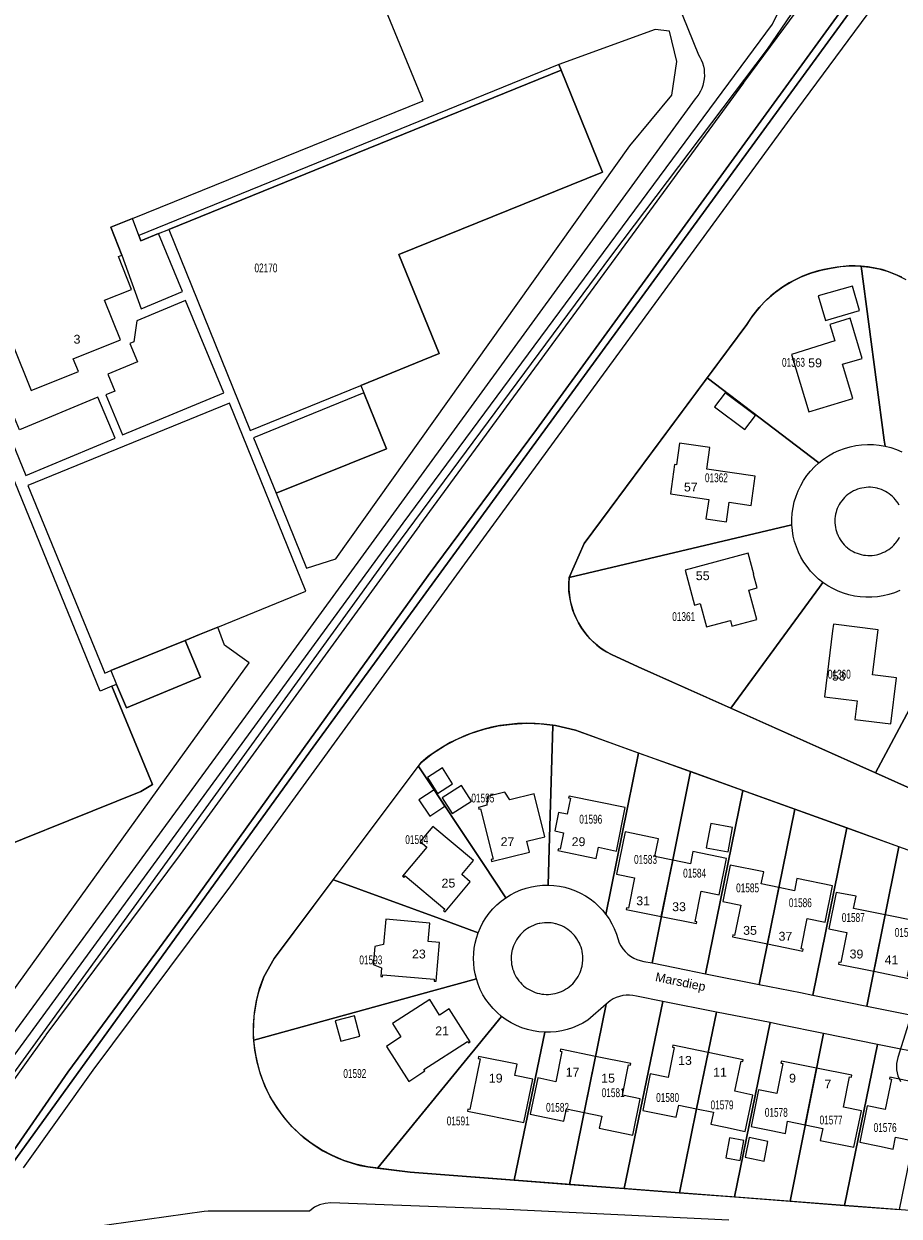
# Model space of a CAD drawing. Header units: metres. Extents: x 172328 to 173045, y 561852 to 562403.
# Tile 16 of 18: x 172820 to 172968, y 562074 to 562275. Entities that reach past the tile are written whole.
import ezdxf
from ezdxf.enums import TextEntityAlignment as Align

# ---------------------------------------------------------------- set-up
doc = ezdxf.new("R2010")
doc.units = ezdxf.units.M
doc.header["$MEASUREMENT"] = 0
for name, color, linetype, lineweight in [('BGT_BTD_bos', 7, 'Continuous', 0), ('BGT_BTD_groenvoorziening', 7, 'Continuous', 0), ('BGT_FTG_functioneelgebied', 7, 'Continuous', 0), ('BGT_NAR_huisnummers', 7, 'Continuous', 0), ('BGT_ORL_straatnamen', 7, 'Continuous', 0), ('BGT_OTD_halfverhard', 7, 'Continuous', 0), ('BGT_OTD_openverharding', 7, 'Continuous', 0), ('BGT_OWT_oever_slootkant', 7, 'Continuous', 0), ('BGT_PND_pand', 7, 'Continuous', 0), ('BGT_WTD_waterloop', 7, 'Continuous', 0), ('Lki_G01_perceelgrens', 7, 'Continuous', 0), ('Lki_Z01_perceelnummer', 7, 'Continuous', 0)]:
    doc.layers.add(name, color=color, linetype=linetype, lineweight=lineweight)
doc.styles.add('Style-arial', font='arial.shx')

msp = doc.modelspace()

# ---------------------------------------------------------------- linework, layer by layer
at = {"layer": 'BGT_BTD_bos', "color": 7, "linetype": 'Continuous', "lineweight": 0, "flags": 128}
msp.add_lwpolyline([(172877.06, 562214.19), (172877.59, 562212.92), (172881.41, 562203.46), (172862.73, 562195.95), (172867.9, 562183.26), (172872.85, 562184.83), (172922.58, 562254.71), (172929.64, 562263.27), (172930.5, 562268.97), (172929.25, 562274.1), (172926.85, 562274.39), (172910.54, 562268.49), (172910.93, 562267.53), (172917.93, 562250.29), (172883.49, 562236.31), (172890.3, 562219.57), (172877.06, 562214.19)], close=True, dxfattribs=at)
at = {"layer": 'BGT_BTD_groenvoorziening', "color": 7, "linetype": 'Continuous', "lineweight": 0, "flags": 128}
for points in [[(172816.28, 562081.75), (172827.54, 562098.03), (172840.98, 562116.27), (172848.33, 562126.25), (172868.39, 562154.15), (172888.45, 562182.05), (172906.76, 562206.72), (172965.35, 562287.33)], [(172949.8, 562276.95), (172945.8, 562271.09), (172919.48, 562236.24), (172881.27, 562184.74), (172815.47, 562093.93)], [(172968.11, 562193.91), (172967.87, 562194.31), (172967.71, 562194.54), (172967.43, 562194.9), (172967.24, 562195.12), (172966.98, 562195.38), (172966.7, 562195.63), (172966.4, 562195.86), (172966.09, 562196.07), (172965.77, 562196.25), (172965.44, 562196.42), (172965.09, 562196.57), (172964.74, 562196.69), (172964.51, 562196.75), (172964.38, 562196.79), (172964.02, 562196.87), (172963.65, 562196.92), (172963.27, 562196.95), (172962.9, 562196.95), (172962.53, 562196.94), (172962.16, 562196.89), (172961.79, 562196.83), (172961.43, 562196.74), (172961.07, 562196.63), (172960.72, 562196.49), (172960.39, 562196.33), (172960.06, 562196.15), (172959.74, 562195.96), (172959.6, 562195.85), (172959.44, 562195.74), (172959.15, 562195.5), (172958.88, 562195.24), (172958.63, 562194.97), (172958.39, 562194.68), (172958.15, 562194.33), (172957.98, 562194.06), (172957.8, 562193.73), (172957.64, 562193.39), (172957.51, 562193.04), (172957.43, 562192.77), (172957.34, 562192.4), (172957.27, 562192.04), (172957.23, 562191.67), (172957.22, 562191.21), (172957.23, 562190.92), (172957.23, 562190.92), (172957.26, 562190.55), (172957.31, 562190.18), (172957.39, 562189.81), (172957.49, 562189.45), (172957.62, 562189.1), (172957.67, 562189), (172957.77, 562188.76), (172957.94, 562188.43), (172958.13, 562188.1), (172958.34, 562187.8), (172958.57, 562187.5), (172958.82, 562187.22), (172959.1, 562186.95), (172959.23, 562186.84), (172959.36, 562186.72), (172959.66, 562186.49), (172959.97, 562186.28), (172960.34, 562186.08), (172960.63, 562185.93), (172960.98, 562185.79), (172961.33, 562185.67), (172961.69, 562185.57), (172962.06, 562185.5), (172962.43, 562185.45), (172962.8, 562185.42), (172963.17, 562185.42), (172963.36, 562185.43), (172963.55, 562185.44), (172963.91, 562185.48), (172964.28, 562185.55), (172964.49, 562185.61), (172964.64, 562185.64), (172965, 562185.76), (172965.35, 562185.9), (172965.68, 562186.06), (172966.01, 562186.24), (172966.33, 562186.44), (172966.63, 562186.66), (172966.91, 562186.9), (172967.18, 562187.16), (172967.43, 562187.44), (172967.54, 562187.57), (172967.71, 562187.78), (172967.88, 562188.03), (172968.08, 562188.35), (172968.17, 562188.52)]]:
    msp.add_lwpolyline(points, dxfattribs=at)
for points in [[(172839.54, 562239.55), (172839.87, 562238.66), (172842.86, 562239.88), (172844.6, 562240.58), (172876.48, 562253.53), (172910.93, 562267.53), (172910.54, 562268.49), (172839.54, 562239.55)], [(172842.86, 562239.88), (172839.87, 562238.66), (172839.54, 562239.55), (172838.47, 562242.45), (172834.8, 562240.96), (172836.68, 562236.22), (172839.91, 562227.17), (172846.92, 562230.07), (172842.86, 562239.88)], [(172839.29, 562218.2), (172834.27, 562216.11), (172835.47, 562213.2), (172833.96, 562212.57), (172836.76, 562205.82), (172853.91, 562212.94), (172847.43, 562228.55), (172839.19, 562225.12), (172838.7, 562221.56), (172838.01, 562221.28), (172839.29, 562218.2)], [(172770.81, 562219.39), (172765.01, 562216.99), (172763.58, 562216.4), (172762.43, 562210.08), (172804.82, 562104.2), (172806.02, 562099.98), (172807.49, 562099.4), (172809.64, 562099.85), (172846.24, 562150.68), (172858.17, 562167.25), (172854.03, 562170.24), (172852.87, 562173.3), (172849.81, 562172.05), (172847.37, 562171.06), (172849.96, 562164.85), (172837.42, 562159.62), (172835.77, 562163.62), (172834.97, 562163.33), (172841.84, 562146.65), (172839.89, 562145.51), (172807.64, 562132.51), (172808.08, 562131.43), (172807, 562130.99), (172770.81, 562219.39)], [(172814.72, 562212.78), (172820.4, 562198.94), (172835.5, 562205.24), (172832.6, 562212.19), (172819.34, 562206.66), (172816.51, 562213.45), (172814.72, 562212.78)], [(172902.49, 562117.18), (172902.49, 562116.99), (172902.52, 562116.61), (172902.57, 562116.23), (172902.64, 562115.86), (172902.74, 562115.49), (172902.86, 562115.13), (172903, 562114.77), (172903.17, 562114.43), (172903.36, 562114.1), (172903.56, 562113.78), (172903.79, 562113.47), (172904.04, 562113.18), (172904.3, 562112.9), (172904.58, 562112.64), (172904.87, 562112.4), (172905.19, 562112.18), (172905.51, 562111.98), (172905.85, 562111.8), (172906.19, 562111.64), (172906.55, 562111.5), (172906.91, 562111.39), (172907.28, 562111.3), (172907.66, 562111.23), (172908.04, 562111.18), (172908.42, 562111.16), (172908.8, 562111.17), (172909.18, 562111.19), (172909.56, 562111.24), (172909.93, 562111.32), (172910.3, 562111.42), (172910.66, 562111.54), (172911.02, 562111.68), (172911.36, 562111.85), (172911.69, 562112.04), (172912.01, 562112.24), (172912.32, 562112.47), (172912.61, 562112.72), (172912.89, 562112.98), (172913.15, 562113.26), (172913.39, 562113.56), (172913.61, 562113.87), (172913.81, 562114.19), (172913.99, 562114.53), (172914.15, 562114.88), (172914.28, 562115.23), (172914.4, 562115.6), (172914.49, 562115.97), (172914.51, 562116.08), (172914.56, 562116.34), (172914.58, 562116.52), (172914.61, 562116.9), (172914.62, 562117.29), (172914.61, 562117.67), (172914.56, 562118.05), (172914.5, 562118.43), (172914.47, 562118.55), (172914.42, 562118.79), (172914.3, 562119.16), (172914.17, 562119.52), (172914.02, 562119.86), (172913.84, 562120.2), (172913.61, 562120.58), (172913.38, 562120.9), (172913.19, 562121.14), (172912.93, 562121.42), (172912.66, 562121.69), (172912.37, 562121.94), (172912.06, 562122.17), (172911.75, 562122.38), (172911.42, 562122.57), (172911.08, 562122.74), (172910.72, 562122.89), (172910.36, 562123.02), (172910.12, 562123.08), (172909.99, 562123.12), (172909.62, 562123.2), (172909.24, 562123.25), (172908.86, 562123.28), (172908.48, 562123.29), (172908.1, 562123.28), (172907.72, 562123.24), (172907.34, 562123.17), (172907.2, 562123.14), (172906.97, 562123.08), (172906.61, 562122.97), (172906.25, 562122.84), (172905.9, 562122.68), (172905.56, 562122.51), (172905.24, 562122.31), (172904.93, 562122.09), (172904.63, 562121.85), (172904.34, 562121.6), (172904.27, 562121.52), (172904.08, 562121.32), (172903.83, 562121.03), (172903.6, 562120.73), (172903.39, 562120.41), (172903.2, 562120.08), (172903.03, 562119.74), (172902.88, 562119.39), (172902.76, 562119.03), (172902.65, 562118.66), (172902.62, 562118.51), (172902.54, 562118.05), (172902.51, 562117.75), (172902.49, 562117.37), (172902.49, 562117.18)]]:
    msp.add_lwpolyline(points, close=True, dxfattribs=at)
at = {"layer": 'BGT_FTG_functioneelgebied', "color": 7, "linetype": 'Continuous', "lineweight": 0, "flags": 128}
for points in [[(172956.25, 562285.08), (172941.78, 562265.41), (172941.77, 562265.4), (172887.01, 562190.52), (172887, 562190.51), (172846.53, 562134.84), (172823.78, 562104.3), (172823.72, 562104.22), (172812.21, 562088.13)], [(172820, 562081.84), (172831.83, 562098.36), (172854.57, 562128.88), (172854.61, 562128.93), (172895.08, 562184.62), (172949.84, 562259.49), (172964.92, 562279.99)], [(172970.31, 562108.23), (172967.86, 562100.52), (172967.65, 562099.49), (172967.66, 562098.43), (172967.89, 562097.4), (172968.33, 562096.45)], [(172939.3, 562072.98), (172900.57, 562074.83), (172900.52, 562074.83), (172872.01, 562075.88), (172871.04, 562075.82), (172870.1, 562075.57), (172869.22, 562075.15), (172868.45, 562074.57), (172868.39, 562074.5), (172851.25, 562074.47), (172850.57, 562074.43), (172828.07, 562071.28)]]:
    msp.add_lwpolyline(points, dxfattribs=at)
at = {"layer": 'BGT_OTD_halfverhard', "color": 7, "linetype": 'Continuous', "lineweight": 0, "flags": 128}
for points in [[(172844.6, 562240.58), (172858.38, 562206.59), (172877.06, 562214.19), (172890.3, 562219.57), (172883.49, 562236.31), (172917.93, 562250.29), (172910.93, 562267.53), (172876.48, 562253.53), (172844.6, 562240.58)], [(172773.2, 562217.24), (172807.34, 562133.26), (172807.64, 562132.51), (172839.89, 562145.51), (172841.84, 562146.65), (172834.97, 562163.33), (172832.97, 562162.44), (172805.3, 562230.27), (172773.2, 562217.24)], [(172862.73, 562195.95), (172881.41, 562203.46), (172877.59, 562212.92), (172858.93, 562205.3), (172862.73, 562195.95)], [(172852.87, 562173.3), (172867.77, 562179.37), (172854.84, 562211.17), (172820.74, 562197.27), (172833.8, 562165.52), (172834.82, 562165.94), (172847.37, 562171.06), (172849.81, 562172.05), (172852.87, 562173.3)]]:
    msp.add_lwpolyline(points, close=True, dxfattribs=at)
at = {"layer": 'BGT_OTD_openverharding', "color": 7, "linetype": 'Continuous', "lineweight": 0, "flags": 128}
msp.add_lwpolyline([(172835.77, 562163.62), (172837.42, 562159.62), (172849.96, 562164.85), (172847.37, 562171.06), (172834.82, 562165.94), (172835.77, 562163.62)], close=True, dxfattribs=at)
at = {"layer": 'BGT_OWT_oever_slootkant', "color": 7, "linetype": 'Continuous', "lineweight": 0, "flags": 128}
for points in [[(172965.35, 562287.33), (172906.76, 562206.72), (172888.45, 562182.05), (172868.39, 562154.15), (172848.33, 562126.25), (172840.98, 562116.27), (172827.54, 562098.03), (172816.28, 562081.75)], [(172816.79, 562080.71), (172869.01, 562153), (172966.88, 562287.13)]]:
    msp.add_lwpolyline(points, dxfattribs=at)
at = {"layer": 'BGT_PND_pand', "color": 12, "linetype": 'Continuous', "lineweight": 0, "flags": 128}
msp.add_lwpolyline([(172818.21, 562221.07), (172821.33, 562213.34), (172829.3, 562216.55), (172828.44, 562218.68), (172836.42, 562221.9), (172833.73, 562228.59), (172838.29, 562230.4), (172836.08, 562235.98), (172836.68, 562236.22), (172834.8, 562240.96), (172838.47, 562242.45), (172887.62, 562262.32), (172872.5, 562299.09), (172810.09, 562273.69)], dxfattribs=at)
for points in [[(172955.62, 562225.19), (172961.38, 562226.85), (172960.19, 562230.98), (172954.42, 562229.32), (172955.62, 562225.19)], [(172957.24, 562221.71), (172949.87, 562219.44), (172952.81, 562209.7), (172960.26, 562211.95), (172958.52, 562217.77), (172961.86, 562218.76), (172959.83, 562225.56), (172956.37, 562224.51), (172957.24, 562221.71)], [(172942.02, 562206.74), (172943.8, 562209.12), (172938.66, 562212.96), (172936.88, 562210.57), (172942.02, 562206.74)], [(172943.77, 562198.86), (172935.58, 562200.04), (172936.1, 562203.71), (172930.94, 562204.44), (172930.47, 562200.77), (172930.13, 562200.81), (172929.41, 562195.84), (172935.89, 562194.91), (172935.42, 562191.61), (172938.89, 562191.12), (172939.35, 562194.42), (172943.09, 562193.9), (172943.77, 562198.86)], [(172944.11, 562179.92), (172943.49, 562182.22), (172943.53, 562182.23), (172942.56, 562185.8), (172931.93, 562182.92), (172933.52, 562177.04), (172934.47, 562177.29), (172935.51, 562173.35), (172939.57, 562174.42), (172939.81, 562173.48), (172944.04, 562174.58), (172942.7, 562179.54), (172944.11, 562179.92)], [(172960.59, 562157.68), (172966.7, 562156.92), (172967.66, 562164.73), (172963.6, 562165.22), (172964.54, 562172.83), (172956.97, 562173.78), (172956.83, 562172.65), (172955.46, 562161.53), (172960.98, 562160.85), (172960.59, 562157.68)], [(172890.02, 562145.17), (172892.58, 562146.77), (172890.9, 562149.47), (172888.33, 562147.86), (172890.02, 562145.17)], [(172888.71, 562141.33), (172891.3, 562143.03), (172889.48, 562145.79), (172886.9, 562144.1), (172888.71, 562141.33)], [(172892.49, 562141.77), (172895.78, 562143.87), (172894.09, 562146.52), (172890.81, 562144.42), (172892.49, 562141.77)], [(172899.19, 562133.67), (172905.61, 562135.24), (172905.15, 562137.09), (172908.17, 562137.83), (172906.38, 562145.11), (172902.25, 562144.1), (172901.42, 562145.37), (172898.51, 562144.66), (172898.36, 562143.16), (172896.95, 562142.81), (172897.02, 562142.5), (172897.33, 562142.58), (172899.43, 562134.06), (172899.12, 562133.98), (172899.19, 562133.67)], [(172921.77, 562142.77), (172912.27, 562144.72), (172912.2, 562144.41), (172912.52, 562144.34), (172911.97, 562141.66), (172910.52, 562141.96), (172909.88, 562138.81), (172911.34, 562138.52), (172910.78, 562135.76), (172910.47, 562135.82), (172910.4, 562135.51), (172916.88, 562134.18), (172917.27, 562136.05), (172920.28, 562135.42), (172921.77, 562142.77)], [(172894.12, 562131.43), (172896.11, 562133.8), (172889.22, 562139.58), (172887.1, 562137.06), (172888.25, 562136.09), (172884.12, 562131.18), (172884.36, 562130.97), (172884.57, 562131.22), (172891.27, 562125.59), (172891.07, 562125.34), (172891.31, 562125.14), (172895.57, 562130.21), (172894.12, 562131.43)], [(172939.16, 562135.26), (172939.93, 562139.38), (172936.25, 562140.06), (172935.48, 562135.94), (172939.16, 562135.26)], [(172927.88, 562124.33), (172929.8, 562133.87), (172926.81, 562134.47), (172927.43, 562137.51), (172921.75, 562138.66), (172920.29, 562131.5), (172923.34, 562130.89), (172922.31, 562125.78), (172922, 562125.84), (172921.94, 562125.53), (172927.88, 562124.33)], [(172927.88, 562124.33), (172933.83, 562123.14), (172933.9, 562123.46), (172933.59, 562123.52), (172934.63, 562128.62), (172937.67, 562128.01), (172938.91, 562134.17), (172933.23, 562135.32), (172932.82, 562133.26), (172929.8, 562133.87), (172927.88, 562124.33)], [(172945.84, 562119.7), (172947.77, 562129.24), (172944.78, 562129.85), (172945.19, 562131.9), (172939.51, 562133.05), (172938.26, 562126.89), (172941.3, 562126.27), (172940.26, 562121.16), (172939.95, 562121.22), (172939.89, 562120.91), (172945.84, 562119.7)], [(172950.8, 562130.77), (172950.39, 562128.71), (172947.77, 562129.24), (172945.84, 562119.7), (172951.79, 562118.5), (172951.85, 562118.81), (172951.54, 562118.88), (172952.57, 562123.98), (172955.61, 562123.37), (172956.85, 562129.54), (172950.8, 562130.77)], [(172963.8, 562115.08), (172965.73, 562124.63), (172960.4, 562125.71), (172960.81, 562127.76), (172957.46, 562128.42), (172956.22, 562122.27), (172959.25, 562121.65), (172958.22, 562116.54), (172957.91, 562116.6), (172957.84, 562116.29), (172963.8, 562115.08)], [(172963.8, 562115.08), (172969.75, 562113.88), (172969.82, 562114.19), (172969.5, 562114.26), (172970.54, 562119.37), (172973.58, 562118.76), (172974.83, 562124.92), (172971.48, 562125.6), (172971.06, 562123.55), (172965.73, 562124.63), (172963.8, 562115.08)], [(172880.55, 562115.68), (172880.43, 562114.18), (172880.74, 562114.15), (172880.77, 562114.47), (172889.48, 562113.73), (172889.46, 562113.41), (172889.78, 562113.38), (172890.36, 562119.96), (172888.47, 562120.13), (172888.74, 562123.21), (172881.27, 562123.87), (172880.89, 562119.59), (172879.41, 562119.28), (172879.15, 562116.25), (172880.55, 562115.68)], [(172885.17, 562096.46), (172887.89, 562098.21), (172887.72, 562098.48), (172895.11, 562103.22), (172895.28, 562102.95), (172895.55, 562103.13), (172891.99, 562108.7), (172890.39, 562107.68), (172888.71, 562110.29), (172882.4, 562106.25), (172883.84, 562103.99), (172881.41, 562102.38), (172885.17, 562096.46)], [(172873.67, 562103.25), (172876.92, 562104.12), (172876, 562107.56), (172872.75, 562106.69), (172873.67, 562103.25)], [(172933.83, 562091.81), (172935.78, 562101.34), (172929.83, 562102.56), (172929.76, 562102.24), (172930.07, 562102.18), (172929.03, 562097.09), (172925.99, 562097.71), (172924.73, 562091.55), (172930.4, 562090.38), (172930.83, 562092.43), (172933.83, 562091.81)], [(172904.65, 562089.49), (172906.15, 562096.82), (172903.09, 562097.46), (172903.48, 562099.34), (172896.99, 562100.65), (172896.93, 562100.34), (172897.24, 562100.27), (172895.5, 562091.67), (172895.19, 562091.73), (172895.13, 562091.42), (172904.65, 562089.49)], [(172914.83, 562091.18), (172916.77, 562100.69), (172910.81, 562101.9), (172910.76, 562101.59), (172911.08, 562101.53), (172910.03, 562096.4), (172906.98, 562097.03), (172905.71, 562090.92), (172911.39, 562089.75), (172911.82, 562091.8), (172914.83, 562091.18)], [(172914.83, 562091.18), (172917.8, 562090.57), (172917.37, 562088.52), (172923.05, 562087.35), (172924.32, 562093.51), (172921.29, 562094.13), (172922.34, 562099.23), (172922.65, 562099.17), (172922.72, 562099.48), (172916.77, 562100.69), (172914.83, 562091.18)], [(172933.83, 562091.81), (172936.7, 562091.22), (172936.28, 562089.19), (172938.71, 562088.68), (172942.08, 562087.99), (172943.35, 562094.14), (172940.31, 562094.77), (172941.36, 562099.87), (172941.67, 562099.81), (172941.74, 562100.12), (172935.78, 562101.34), (172933.83, 562091.81)], [(172952.23, 562089.11), (172954.14, 562098.67), (172948.18, 562099.86), (172948.11, 562099.55), (172948.43, 562099.48), (172947.39, 562094.38), (172944.34, 562095), (172943.09, 562088.84), (172946.44, 562088.15), (172948.86, 562087.66), (172949.24, 562089.72), (172952.23, 562089.11)], [(172952.23, 562089.11), (172955.19, 562088.51), (172954.77, 562086.46), (172960.46, 562085.31), (172961.71, 562091.49), (172958.67, 562092.11), (172959.71, 562097.24), (172960.03, 562097.17), (172960.09, 562097.49), (172954.14, 562098.67), (172952.23, 562089.11)], [(172970.53, 562086.41), (172972.5, 562095.95), (172966.52, 562097.18), (172966.46, 562096.86), (172966.78, 562096.8), (172965.72, 562091.68), (172962.71, 562092.3), (172961.44, 562086.15), (172964.77, 562085.47), (172967.1, 562085.01), (172967.5, 562087.04), (172970.53, 562086.41)], [(172941.24, 562083.05), (172941.86, 562086.45), (172939.42, 562086.9), (172938.79, 562083.5), (172941.24, 562083.05)], [(172945.25, 562082.96), (172945.92, 562086.28), (172942.75, 562086.94), (172942.07, 562083.61), (172945.25, 562082.96)]]:
    msp.add_lwpolyline(points, close=True, dxfattribs=at)
at = {"layer": 'BGT_WTD_waterloop', "color": 7, "linetype": 'Continuous', "lineweight": 0, "flags": 128}
for points in [[(172913.38, 562321.52), (172934.15, 562270.13), (172934.39, 562269.74), (172934.64, 562269.25), (172934.84, 562268.74), (172934.99, 562268.21), (172935.1, 562267.67), (172935.15, 562267.12), (172935.16, 562266.57), (172935.12, 562266.03), (172935.03, 562265.48), (172934.89, 562264.95), (172934.71, 562264.44), (172934.48, 562263.94), (172934.21, 562263.46), (172933.89, 562263.01), (172933.62, 562262.68), (172864.8, 562168.13), (172812.03, 562096.04)], [(172966.88, 562287.13), (172869.01, 562153), (172816.79, 562080.71)], [(172813.65, 562094.32), (172884.22, 562190.89), (172946.68, 562275.3), (172950.5, 562283.25)], [(172986.89, 562138.44), (172964.08, 562148.64), (172923.99, 562166.58), (172919.47, 562168.64), (172918.48, 562169.19), (172917.55, 562169.82), (172916.67, 562170.53), (172915.85, 562171.31), (172915.11, 562172.16), (172914.44, 562173.07), (172913.86, 562174.03), (172913.35, 562175.05), (172912.94, 562176.1), (172912.62, 562177.18), (172912.39, 562178.29), (172912.26, 562179.41), (172912.23, 562180.54), (172912.3, 562181.67), (172914.82, 562187.45), (172942.34, 562224.51), (172943.33, 562225.99), (172944.43, 562227.37), (172945.66, 562228.65), (172946.99, 562229.82), (172948.42, 562230.86), (172949.94, 562231.78), (172951.54, 562232.55), (172953.19, 562233.19), (172954.89, 562233.67), (172956.63, 562234.01), (172958.24, 562234.28), (172959.86, 562234.41), (172961.48, 562234.39), (172963.1, 562234.22), (172964.69, 562233.9), (172966.25, 562233.45), (172967.77, 562232.85), (172969.22, 562232.12)], [(172970.62, 562074.58), (172885.43, 562081.09), (172878.25, 562081.97), (172876.2, 562082.43), (172874.2, 562083.07), (172872.26, 562083.89), (172870.41, 562084.88), (172868.65, 562086.02), (172867, 562087.32), (172865.48, 562088.77), (172864.09, 562090.34), (172862.84, 562092.03), (172861.75, 562093.83), (172860.83, 562095.71), (172860.08, 562097.68), (172859.51, 562099.7), (172859.12, 562101.76), (172858.91, 562103.85), (172858.89, 562105.95), (172859.06, 562108.04), (172859.42, 562110.11), (172859.96, 562112.14), (172860.68, 562114.12), (172862.43, 562117.25), (172887.25, 562150.41), (172889.17, 562151.9), (172891.22, 562153.22), (172893.37, 562154.36), (172895.61, 562155.3), (172897.93, 562156.04), (172900.3, 562156.58), (172902.71, 562156.91), (172905.14, 562157.03), (172907.57, 562156.94), (172909.98, 562156.63), (172913.39, 562155.84), (172991.95, 562127.58)]]:
    msp.add_lwpolyline(points, dxfattribs=at)
at = {"layer": 'Lki_G01_perceelgrens', "color": 226, "linetype": 'Continuous', "lineweight": 0, "flags": 128}
for points in [[(172935.63, 562215.47), (172954.53, 562201.1), (172955.31, 562201.72), (172956.14, 562202.27), (172957.01, 562202.76), (172957.91, 562203.18), (172958.84, 562203.54), (172959.79, 562203.82), (172960.77, 562204.02), (172961.75, 562204.15), (172962.75, 562204.21), (172963.74, 562204.19), (172964.73, 562204.09), (172965.71, 562203.92), (172965.58, 562204.91), (172961.68, 562234.37), (172960.66, 562234.41), (172959.65, 562234.4), (172958.64, 562234.33), (172957.63, 562234.2), (172956.63, 562234.01), (172955.39, 562233.79), (172954.16, 562233.49), (172952.95, 562233.11), (172951.77, 562232.65), (172950.62, 562232.13), (172949.5, 562231.53), (172948.42, 562230.86), (172947.39, 562230.13), (172946.41, 562229.33), (172945.48, 562228.48), (172944.6, 562227.56), (172943.79, 562226.59), (172943.03, 562225.58), (172942.34, 562224.51), (172935.63, 562215.47)], [(172949.95, 562190.58), (172949.94, 562191.57), (172950.01, 562192.56), (172950.15, 562193.54), (172950.37, 562194.51), (172950.66, 562195.45), (172951.02, 562196.37), (172951.45, 562197.26), (172951.94, 562198.12), (172952.5, 562198.94), (172953.12, 562199.71), (172953.8, 562200.43), (172954.53, 562201.1), (172935.63, 562215.47), (172914.82, 562187.45), (172912.3, 562181.67), (172949.95, 562190.58)], [(172955.22, 562180.85), (172954.47, 562181.44), (172953.77, 562182.09), (172953.12, 562182.78), (172952.52, 562183.53), (172951.98, 562184.31), (172951.5, 562185.13), (172951.08, 562185.98), (172950.72, 562186.87), (172950.42, 562187.77), (172950.2, 562188.7), (172950.04, 562189.64), (172949.95, 562190.58), (172912.3, 562181.67), (172912.23, 562180.68), (172912.25, 562179.69), (172912.33, 562178.71), (172912.49, 562177.73), (172912.73, 562176.77), (172913.04, 562175.83), (172913.41, 562174.92), (172913.86, 562174.03), (172914.36, 562173.19), (172914.94, 562172.38), (172915.57, 562171.62), (172916.25, 562170.91), (172916.99, 562170.25), (172917.78, 562169.65), (172918.61, 562169.11), (172919.47, 562168.64), (172923.99, 562166.58), (172939.62, 562159.58), (172954.63, 562180.04), (172955.22, 562180.85)], [(172964.08, 562148.64), (172975.42, 562143.57), (172991.08, 562173.74), (172980.53, 562179.42), (172980.06, 562178.54), (172964.08, 562148.64)], [(172887.25, 562150.41), (172886.79, 562149.79), (172886.86, 562149.67), (172897.73, 562133.31), (172901.58, 562127.52), (172902.39, 562128.02), (172903.23, 562128.46), (172904.11, 562128.84), (172905.01, 562129.14), (172905.93, 562129.38), (172906.87, 562129.55), (172907.81, 562129.64), (172908.76, 562129.66), (172908.93, 562135.81), (172909.51, 562156.6), (172909.51, 562156.71), (172908.03, 562156.9), (172906.55, 562157), (172905.05, 562157.03), (172903.57, 562156.98), (172902.08, 562156.85), (172900.6, 562156.64), (172899.14, 562156.35), (172897.7, 562155.98), (172896.27, 562155.54), (172894.88, 562155.02), (172893.51, 562154.42), (172892.18, 562153.76), (172890.88, 562153.02), (172889.63, 562152.22), (172888.42, 562151.35), (172887.25, 562150.41)], [(172909.98, 562156.63), (172909.51, 562156.71), (172909.51, 562156.6), (172908.93, 562135.81), (172908.76, 562129.66), (172909.71, 562129.61), (172910.64, 562129.49), (172911.57, 562129.3), (172912.47, 562129.04), (172913.36, 562128.7), (172914.22, 562128.31), (172915.04, 562127.85), (172915.83, 562127.33), (172916.57, 562126.75), (172917.27, 562126.11), (172917.92, 562125.43), (172918.52, 562124.7), (172924.05, 562152), (172913.39, 562155.84), (172909.98, 562156.63)], [(172932.8, 562148.85), (172924.05, 562152), (172918.52, 562124.7), (172919.05, 562123.93), (172919.52, 562123.13), (172919.93, 562122.3), (172920.28, 562121.35), (172920.78, 562119.9), (172921.06, 562119.36), (172921.39, 562118.87), (172921.78, 562118.41), (172922.21, 562118), (172922.69, 562117.63), (172923.21, 562117.32), (172923.75, 562117.07), (172924.32, 562116.88), (172924.91, 562116.76), (172926.31, 562116.48), (172932.8, 562148.85)], [(172886.79, 562149.79), (172872.41, 562130.58), (172872.47, 562130.55), (172890.35, 562123.99), (172896.91, 562121.57), (172897.28, 562122.46), (172897.72, 562123.32), (172898.22, 562124.13), (172898.79, 562124.91), (172899.41, 562125.64), (172900.08, 562126.32), (172900.81, 562126.95), (172901.58, 562127.52), (172897.73, 562133.31), (172886.86, 562149.67), (172886.79, 562149.79)], [(172941.64, 562145.66), (172932.8, 562148.85), (172926.31, 562116.48), (172932.07, 562115.33), (172935.38, 562114.67), (172941.64, 562145.66)], [(172950.45, 562142.49), (172941.64, 562145.66), (172935.38, 562114.67), (172944.45, 562112.86), (172950.45, 562142.49)], [(172959.24, 562139.32), (172950.45, 562142.49), (172944.45, 562112.86), (172951.39, 562111.47), (172953.53, 562111.04), (172959.24, 562139.32)], [(172953.53, 562111.04), (172962.61, 562109.2), (172968.06, 562136.14), (172959.24, 562139.32), (172953.53, 562111.04)], [(172976.86, 562132.97), (172968.06, 562136.14), (172962.61, 562109.2), (172971.68, 562107.37), (172976.86, 562132.97)], [(172896.62, 562120.7), (172896.91, 562121.57), (172890.35, 562123.99), (172872.47, 562130.55), (172872.41, 562130.58), (172862.43, 562117.25), (172860.68, 562114.12), (172860.19, 562112.84), (172859.78, 562111.53), (172859.44, 562110.21), (172859.18, 562108.87), (172859, 562107.51), (172858.9, 562106.15), (172858.88, 562104.78), (172858.94, 562103.41), (172859, 562103.43), (172889.64, 562111.89), (172896.6, 562113.81), (172896.39, 562114.66), (172896.24, 562115.52), (172896.15, 562116.39), (172896.12, 562117.26), (172896.16, 562118.13), (172896.25, 562119), (172896.41, 562119.86), (172896.62, 562120.7)], [(172858.94, 562103.41), (172859.07, 562102.07), (172859.29, 562100.74), (172859.57, 562099.42), (172859.94, 562098.12), (172860.38, 562096.84), (172860.89, 562095.59), (172861.47, 562094.37), (172862.12, 562093.18), (172862.84, 562092.04), (172863.62, 562090.94), (172864.46, 562089.88), (172865.37, 562088.88), (172866.33, 562087.93), (172867.34, 562087.04), (172868.4, 562086.2), (172869.51, 562085.43), (172870.67, 562084.72), (172871.86, 562084.09), (172873.08, 562083.52), (172874.34, 562083.02), (172875.62, 562082.59), (172876.92, 562082.24), (172878.25, 562081.97), (172879.9, 562081.77), (172879.96, 562081.85), (172895.55, 562100.94), (172896.33, 562101.9), (172900.85, 562107.44), (172900.11, 562108.08), (172899.43, 562108.76), (172898.8, 562109.51), (172898.23, 562110.29), (172897.72, 562111.12), (172897.27, 562111.99), (172896.9, 562112.89), (172896.6, 562113.81), (172889.64, 562111.89), (172859, 562103.43), (172858.94, 562103.41)], [(172912.36, 562079.03), (172921.6, 562078.33), (172928.11, 562109.97), (172923.66, 562110.85), (172923.09, 562110.98), (172922.52, 562111.04), (172921.94, 562111.04), (172921.36, 562110.97), (172920.8, 562110.84), (172920.25, 562110.65), (172919.73, 562110.4), (172919.24, 562110.1), (172918.56, 562109.51), (172912.36, 562079.03)], [(172903.02, 562079.75), (172912.36, 562079.03), (172918.56, 562109.51), (172915.44, 562106.81), (172914.62, 562106.32), (172913.76, 562105.88), (172912.88, 562105.52), (172911.97, 562105.22), (172911.04, 562105), (172910.09, 562104.85), (172909.14, 562104.77), (172908.18, 562104.76), (172903.02, 562079.75)], [(172921.6, 562078.33), (172930.93, 562077.62), (172933.83, 562091.81), (172937.19, 562108.18), (172928.11, 562109.97), (172921.6, 562078.33)], [(172879.9, 562081.77), (172885.43, 562081.09), (172903.02, 562079.75), (172908.18, 562104.76), (172907.19, 562104.84), (172906.21, 562104.98), (172905.24, 562105.21), (172904.3, 562105.52), (172903.38, 562105.89), (172902.5, 562106.34), (172901.65, 562106.86), (172900.85, 562107.44), (172896.33, 562101.9), (172895.55, 562100.94), (172879.96, 562081.85), (172879.9, 562081.77)], [(172937.19, 562108.18), (172933.83, 562091.81), (172930.93, 562077.62), (172940.23, 562076.91), (172946.27, 562106.39), (172937.19, 562108.18)], [(172946.27, 562106.39), (172940.23, 562076.91), (172949.66, 562076.18), (172955.31, 562104.56), (172948.02, 562106.04), (172946.27, 562106.39)], [(172955.31, 562104.56), (172949.66, 562076.18), (172958.85, 562075.48), (172964.43, 562102.71), (172955.31, 562104.56)], [(172958.85, 562075.48), (172968.14, 562074.77), (172973.51, 562100.87), (172964.43, 562102.71), (172958.85, 562075.48)]]:
    msp.add_lwpolyline(points, close=True, dxfattribs=at)
for points in [[(172968.54, 562232.48), (172967.46, 562232.98), (172966.35, 562233.41), (172965.2, 562233.77), (172964.04, 562234.05), (172962.86, 562234.25), (172961.68, 562234.37), (172961.68, 562234.37), (172965.58, 562204.91), (172965.71, 562203.92), (172966.69, 562203.66), (172967.64, 562203.33), (172968.56, 562202.93)], [(172968.19, 562179.48), (172967.29, 562179.12), (172966.36, 562178.82), (172965.41, 562178.6), (172964.44, 562178.44), (172963.47, 562178.36), (172962.49, 562178.36), (172961.52, 562178.42), (172960.55, 562178.56), (172959.6, 562178.77), (172958.67, 562179.05), (172957.76, 562179.4), (172956.88, 562179.82), (172956.03, 562180.3), (172955.22, 562180.85), (172954.63, 562180.04), (172939.62, 562159.58), (172964.08, 562148.64), (172980.06, 562178.54)]]:
    msp.add_lwpolyline(points, dxfattribs=at)

# ---------------------------------------------------------------- texts
at = {"layer": 'BGT_NAR_huisnummers', "color": 7, "linetype": 'Continuous', "lineweight": 0, "style": 'Style-arial'}
for s, rotation, p in [('3', 360, (172829.07, 562222)), ('59', 360, (172953.88, 562218)), ('57', 360, (172932.87, 562197)), ('55', 0, (172934.88, 562182)), ('53', 360, (172957.88, 562165)), ('27', 0, (172901.87, 562137)), ('29', 0, (172913.88, 562137)), ('25', 360, (172891.88, 562130)), ('31', 0, (172924.81, 562127)), ('33', 0, (172930.88, 562126)), ('35', 0, (172942.88, 562122)), ('23', 0, (172886.88, 562118)), ('39', 360, (172960.88, 562118)), ('41', 360, (172966.81, 562117)), ('21', 360, (172890.81, 562105)), ('13', 0, (172931.88, 562100)), ('17', 360, (172912.87, 562098)), ('11', 0, (172937.81, 562098)), ('19', 0, (172899.88, 562097)), ('15', 0, (172918.88, 562097)), ('9', 0, (172950.07, 562097)), ('7', 360, (172956.05, 562096))]:
    msp.add_text(s, height=1.5, rotation=rotation, dxfattribs=at).set_placement(p, align=Align.MIDDLE_CENTER)
msp.add_text('37', height=1.5, dxfattribs=at).set_placement((172948.87, 562121), align=Align.MIDDLE_CENTER)
at = {"layer": 'BGT_ORL_straatnamen', "color": 7, "linetype": 'Continuous', "lineweight": 0, "style": 'Style-arial'}
msp.add_text('Marsdiep', height=1.5, rotation=348.3, dxfattribs=at).set_placement((172926.76, 562113.45))
msp.add_text('Marsdiep', height=1.5, rotation=348.3, dxfattribs=at).set_placement((172926.76, 562113.45))
at = {"layer": 'Lki_Z01_perceelnummer', "color": 226, "linetype": 'Continuous', "lineweight": 0, "style": 'Style-arial', "width": 0.666667}
for s, rotation, p in [('02170', 0, (172861.02, 562234.06)), ('01363', 360, (172950.23, 562218.09)), ('01362', 0, (172937.2, 562198.57)), ('01361', 360, (172931.67, 562175.08)), ('01360', 360, (172957.98, 562165.34)), ('01595', 0, (172897.7, 562144.39)), ('01596', 0, (172915.95, 562140.81)), ('01594', 360, (172886.53, 562137.35)), ('01583', 0, (172925.21, 562134.01)), ('01584', 360, (172933.51, 562131.69)), ('01585', 360, (172942.47, 562129.18)), ('01586', 0, (172951.39, 562126.68)), ('01587', 360, (172960.34, 562124.16)), ('01588', 0, (172969.29, 562121.65)), ('01593', 360, (172878.76, 562117)), ('01592', 360, (172876.05, 562097.79)), ('01581', 0, (172919.74, 562094.54)), ('01580', 0, (172928.95, 562093.72)), ('01582', 360, (172910.33, 562092.06)), ('01579', 0, (172938.15, 562092.47)), ('01591', 0, (172893.54, 562089.76)), ('01578', 360, (172947.32, 562091.21)), ('01577', 360, (172956.59, 562089.92)), ('01576', 360, (172965.73, 562088.64))]:
    msp.add_text(s, height=1.5, rotation=rotation, dxfattribs=at).set_placement(p, align=Align.MIDDLE_CENTER)

doc.saveas('drawing.dxf')
